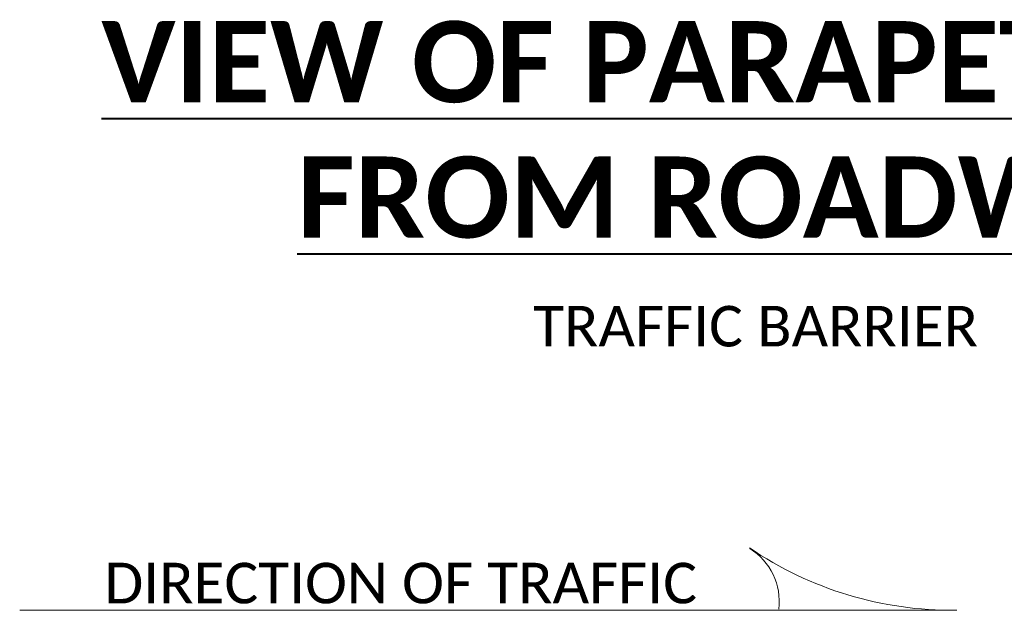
# Model space of a CAD drawing. Header units: metres. Extents: x -138 to 797, y -50 to 519.
# Tile 250 of 256: x 80 to 116, y 399 to 421. Entities that reach past the tile are written whole.
import ezdxf
from ezdxf.enums import TextEntityAlignment as Align

# ---------------------------------------------------------------- set-up
doc = ezdxf.new("R2010")
doc.units = ezdxf.units.M
doc.header["$MEASUREMENT"] = 0
for name, color, linetype, lineweight in [('B_ANNO_DIM', 7, 'Continuous', 18), ('B_ANNO_TEXT', 7, 'Continuous', 18), ('B_ANNO_TEXT_TITLE', 7, 'Continuous', 40)]:
    doc.layers.add(name, color=color, linetype=linetype, lineweight=lineweight)
doc.styles.add('Annotative', font='calibri.ttf', dxfattribs={"height": 0.0625})
doc.styles.add('Title', font='calibrib.ttf', dxfattribs={"height": 0.125})

# ---------------------------------------------------------------- blocks, each defined once
blk = doc.blocks.new('*U1773')
at = {"layer": 'B_ANNO_DIM', "insert": (202.8285, 143.5666), "char_height": 1.5, "width": 33.886937, "attachment_point": 1, "style": 'Annotative'}
blk.add_mtext('\\pxqc;TRAFFIC BARRIER', dxfattribs=at)
at = {"layer": 'B_ANNO_TEXT_TITLE', "insert": (187.0835, 154.0871), "char_height": 3, "width": 65.300027, "attachment_point": 1, "style": 'Title'}
blk.add_mtext('\\pxqc;{\\LVIEW OF PARAPET PLATE\\PFROM ROADWAY}', dxfattribs=at)
blk = doc.blocks.new('*U2946')
at = {"layer": 'B_ANNO_DIM'}
blk.add_line((227.2083, 132.3208), (192.5809, 132.3208), dxfattribs=at)
for centre, radius, start, end in [((227.0244, 145.6087), 13.2866, 235.71896, 270.64107), ((218.3728, 132.663), 2.2699, 352.44309, 58.59594)]:
    blk.add_arc(centre, radius, start, end, dxfattribs=at)
at = {"layer": 'B_ANNO_DIM', "insert": (195.7091, 132.5601), "char_height": 1.5, "attachment_point": 7, "line_spacing_factor": 0.8, "style": 'Annotative'}
blk.add_mtext('{\\C256;DIRECTION OF TRAFFIC}', dxfattribs=at)
at = {"layer": 'B_ANNO_TEXT', "style": 'Annotative'}
blk.add_attdef('DIM4', text='', height=1.5, dxfattribs=at).set_placement((77.0824, 152.5336), align=Align.MIDDLE_CENTER)

msp = doc.modelspace()

# ---------------------------------------------------------------- block references
msp.add_blockref('*U1773', (-112.829, 266.839))

# ---------------------------------------------------------------- next in the draw order: block references
msp.add_blockref('*U2946', (-112.829, 266.839))

doc.saveas('drawing.dxf')
